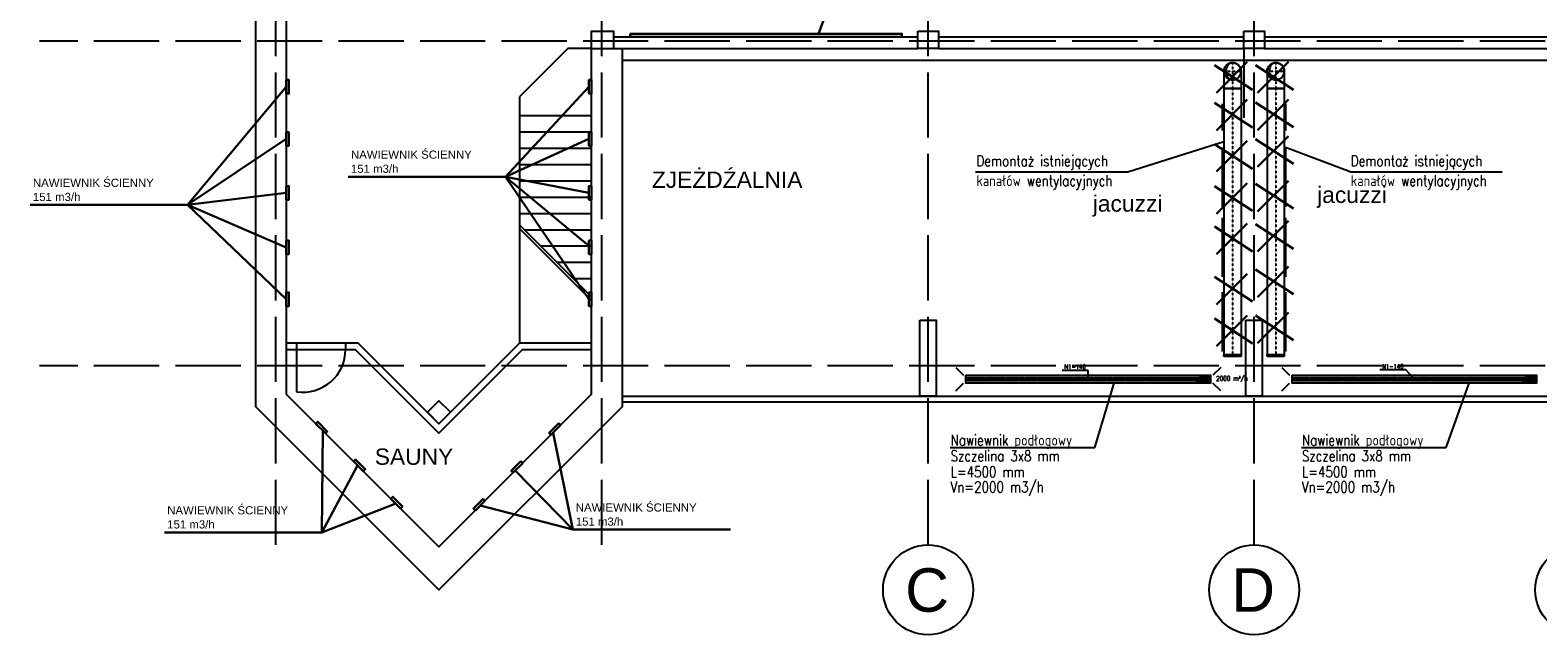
# Model space of a CAD drawing. Header units: millimetres. Extents: x -56303 to -45239, y -20463 to -4540.
# Tile 179 of 256: x -53875 to -51100, y -14470 to -13357. Entities that reach past the tile are written whole.
import ezdxf

# ---------------------------------------------------------------- set-up
doc = ezdxf.new("R2010")
doc.units = ezdxf.units.MM
for name, pattern in [('ACAD_ISO02W100', [15, 12, -3]), ('DASHDOT', [1, 0.5, -0.25, 0, -0.25]), ('DASHED', [19.05, 12.7, -6.35])]:
    doc.linetypes.add(name, pattern=pattern)
doc.layers.add('_HVAC_istenijace', color=250, linetype='Continuous', lineweight=30)
for name, color, linetype in [('_HVAC_opis', 3, 'Continuous'), ('_HVAC_podkład', 8, 'Continuous'), ('FLUID-demontaz', 7, 'Continuous'), ('FLUID-demontaz-SYM', 7, 'Continuous'), ('FLUID-N1', 7, 'Continuous'), ('FLUID-N1-80-NUM', 7, 'Continuous'), ('FLUID-N1-85-ARRGR', 7, 'Continuous')]:
    doc.layers.add(name, color=color, linetype=linetype)
doc.styles.add('DACH_SZACHTY_20_05_2011_JM_xref_CAD$0$OPIS1', font='ROMANS.SHX', dxfattribs={"width": 0.9})
doc.styles.add('FDBES', font='simplex.shx')
doc.styles.add('OPIS1', font='ROMANS.SHX', dxfattribs={"width": 0.9})
doc.styles.get("Standard").update_dxf_attribs({"font": 'arial.ttf'})
doc.dimstyles.new('FDBES', dxfattribs={"dimscale": 50, "dimtxt": 4, "dimasz": 2.5, "dimexe": 0.8, "dimexo": 2, "dimgap": 1, "dimtad": 1, "dimdsep": 46, "dimtxsty": 'FDBES', "dimcen": 2.5, "dimclrd": 4, "dimclre": 5, "dimadec": 0, "dimazin": 0, "dimtfac": 1, "dimtmove": 0, "dimatfit": 3, "dimfxl": 1, "dimarcsym": 0})
doc.dimstyles.new('wymiar', dxfattribs={"dimtxt": 8, "dimasz": 5, "dimexe": 0.1, "dimexo": 0.1, "dimgap": 1, "dimtad": 1, "dimdec": 0, "dimlfac": 10, "dimdsep": 46, "dimtxsty": 'OPIS1', "dimblk": 'OBLIQUE', "dimcen": 10, "dimclrd": 256, "dimclre": 256, "dimadec": 0, "dimazin": 0, "dimtfac": 1, "dimtdec": 0, "dimtmove": 0, "dimatfit": 3, "dimfxl": 1, "dimarcsym": 0})

# ---------------------------------------------------------------- blocks, each defined once
blk = doc.blocks.new('*U66')
at = {"color": 0, "linetype": 'ByBlock', "lineweight": -2}
blk.add_circle((0, 0), 158, dxfattribs=at)
at = {"color": 7, "linetype": 'DASHED'}
blk.add_ellipse((0, 0), major_axis=(0, 158), ratio=0.75, start_param=0, end_param=3.141593, dxfattribs=at)
blk = doc.blocks.new('*U65')
at = {"color": 0, "linetype": 'ByBlock', "lineweight": -2}
blk.add_circle((0, 0), 158, dxfattribs=at)
at = {"color": 7, "linetype": 'DASHED'}
blk.add_ellipse((0, 0), major_axis=(0, 158), ratio=0.75, start_param=0, end_param=3.141593, dxfattribs=at)
blk = doc.blocks.new('*U64')
at = {"color": 0, "linetype": 'ByBlock', "lineweight": -2}
for p, q in [((-78.75, 157.5), (236.25, 157.5)), ((-78.75, -157.5), (236.25, -157.5))]:
    blk.add_line(p, q, dxfattribs=at)
at = {"color": 200, "linetype": 'Continuous', "lineweight": -2}
blk.add_line((236.25, 157.5), (236.25, -157.5), dxfattribs=at)
at = {"color": 0, "linetype": 'ByBlock', "lineweight": -2}
blk.add_ellipse((-78.75, 0), major_axis=(0, 157.5), ratio=1, start_param=0, end_param=3.14159265, dxfattribs=at)
at = {"color": 7, "linetype": 'DASHED'}
blk.add_ellipse((-78.75, 0), major_axis=(0, 157.5), ratio=1, start_param=3.14159265, end_param=6.28318531, dxfattribs=at)
at = {"layer": 'FLUID-demontaz-SYM', "color": 7, "linetype": 'DASHDOT'}
for p, q in [((-236.25, 0), (236.25, 0)), ((-78.75, -157.5), (-78.75, 157.5))]:
    blk.add_line(p, q, dxfattribs=at)
blk = doc.blocks.new('*U63')
at = {"color": 200, "linetype": 'Continuous', "lineweight": -2}
for p, q in [((-2452, -157.5), (-2452, 157.5)), ((2452, 157.5), (2452, -157.5))]:
    blk.add_line(p, q, dxfattribs=at)
at = {"color": 0, "linetype": 'ByBlock', "lineweight": -2}
for p, q in [((-2452, 157.5), (2452, 157.5)), ((-2452, -157.5), (2452, -157.5))]:
    blk.add_line(p, q, dxfattribs=at)
at = {"layer": 'FLUID-demontaz-SYM', "color": 7, "linetype": 'DASHDOT'}
blk.add_line((-2452, 0), (2452, 0), dxfattribs=at)
blk = doc.blocks.new('*U62')
at = {"color": 0, "linetype": 'ByBlock', "lineweight": -2}
for p, q in [((-78.75, 157.5), (236.25, 157.5)), ((-78.75, -157.5), (236.25, -157.5))]:
    blk.add_line(p, q, dxfattribs=at)
at = {"color": 200, "linetype": 'Continuous', "lineweight": -2}
blk.add_line((236.25, 157.5), (236.25, -157.5), dxfattribs=at)
at = {"color": 0, "linetype": 'ByBlock', "lineweight": -2}
blk.add_ellipse((-78.75, 0), major_axis=(0, 157.5), ratio=1, start_param=0, end_param=3.14159265, dxfattribs=at)
at = {"color": 7, "linetype": 'DASHED'}
blk.add_ellipse((-78.75, 0), major_axis=(0, 157.5), ratio=1, start_param=3.14159265, end_param=6.28318531, dxfattribs=at)
at = {"layer": 'FLUID-demontaz-SYM', "color": 7, "linetype": 'DASHDOT'}
for p, q in [((-236.25, 0), (236.25, 0)), ((-78.75, -157.5), (-78.75, 157.5))]:
    blk.add_line(p, q, dxfattribs=at)
blk = doc.blocks.new('*U61')
at = {"color": 200, "linetype": 'Continuous', "lineweight": -2}
for p, q in [((-2452, -157.5), (-2452, 157.5)), ((2452, 157.5), (2452, -157.5))]:
    blk.add_line(p, q, dxfattribs=at)
at = {"color": 0, "linetype": 'ByBlock', "lineweight": -2}
for p, q in [((-2452, 157.5), (2452, 157.5)), ((-2452, -157.5), (2452, -157.5))]:
    blk.add_line(p, q, dxfattribs=at)
at = {"layer": 'FLUID-demontaz-SYM', "color": 7, "linetype": 'DASHDOT'}
blk.add_line((-2452, 0), (2452, 0), dxfattribs=at)
blk = doc.blocks.new('*U60')
at = {"color": 7, "linetype": 'Continuous'}
blk.add_line((-545, 25), (545, 25), dxfattribs=at)
at = {"color": 0, "linetype": 'ByBlock', "lineweight": -2}
for p, q in [((-545, 10), (545, 10)), ((-500, 0), (-500, 10)), ((500, 0), (500, 10))]:
    blk.add_line(p, q, dxfattribs=at)
blk = doc.blocks.new('*U59')
at = {"color": 7, "linetype": 'Continuous'}
blk.add_line((-545, 25), (545, 25), dxfattribs=at)
at = {"color": 0, "linetype": 'ByBlock', "lineweight": -2}
for p, q in [((-545, 10), (545, 10)), ((-500, 0), (-500, 10)), ((500, 0), (500, 10))]:
    blk.add_line(p, q, dxfattribs=at)
blk = doc.blocks.new('*U58')
at = {"color": 7, "linetype": 'Continuous'}
blk.add_line((-545, 25), (545, 25), dxfattribs=at)
at = {"color": 0, "linetype": 'ByBlock', "lineweight": -2}
for p, q in [((-545, 10), (545, 10)), ((-500, 0), (-500, 10)), ((500, 0), (500, 10))]:
    blk.add_line(p, q, dxfattribs=at)
blk = doc.blocks.new('*U57')
at = {"color": 200, "linetype": 'Continuous', "lineweight": -2}
blk.add_line((0, -157.5), (0, 157.5), dxfattribs=at)
at = {"color": 0, "linetype": 'ByBlock', "lineweight": -2}
for p, q in [((0, 157.5), (30, 157.5)), ((30, 157.5), (30, -157.5)), ((30, -157.5), (0, -157.5))]:
    blk.add_line(p, q, dxfattribs=at)
blk = doc.blocks.new('*U56')
at = {"color": 7, "linetype": 'Continuous'}
blk.add_line((-545, 25), (545, 25), dxfattribs=at)
at = {"color": 0, "linetype": 'ByBlock', "lineweight": -2}
for p, q in [((-545, 10), (545, 10)), ((-500, 0), (-500, 10)), ((500, 0), (500, 10))]:
    blk.add_line(p, q, dxfattribs=at)
blk = doc.blocks.new('*U55')
at = {"color": 7, "linetype": 'Continuous'}
blk.add_line((-545, 25), (545, 25), dxfattribs=at)
at = {"color": 0, "linetype": 'ByBlock', "lineweight": -2}
for p, q in [((-545, 10), (545, 10)), ((-500, 0), (-500, 10)), ((500, 0), (500, 10))]:
    blk.add_line(p, q, dxfattribs=at)
blk = doc.blocks.new('*U54')
at = {"color": 7, "linetype": 'Continuous'}
blk.add_line((-545, 25), (545, 25), dxfattribs=at)
at = {"color": 0, "linetype": 'ByBlock', "lineweight": -2}
for p, q in [((-545, 10), (545, 10)), ((-500, 0), (-500, 10)), ((500, 0), (500, 10))]:
    blk.add_line(p, q, dxfattribs=at)
blk = doc.blocks.new('*U53')
at = {"color": 200, "linetype": 'Continuous', "lineweight": -2}
blk.add_line((0, -157.5), (0, 157.5), dxfattribs=at)
at = {"color": 0, "linetype": 'ByBlock', "lineweight": -2}
for p, q in [((0, 157.5), (30, 157.5)), ((30, 157.5), (30, -157.5)), ((30, -157.5), (0, -157.5))]:
    blk.add_line(p, q, dxfattribs=at)
blk = doc.blocks.new('*U52')
at = {"color": 7, "linetype": 'Continuous'}
blk.add_line((-245, 25), (245, 25), dxfattribs=at)
at = {"color": 0, "linetype": 'ByBlock', "lineweight": -2}
for p, q in [((-245, 10), (245, 10)), ((-200, 0), (-200, 10)), ((200, 0), (200, 10))]:
    blk.add_line(p, q, dxfattribs=at)
blk = doc.blocks.new('*U51')
at = {"color": 7, "linetype": 'Continuous'}
blk.add_line((-245, 25), (245, 25), dxfattribs=at)
at = {"color": 0, "linetype": 'ByBlock', "lineweight": -2}
for p, q in [((-245, 10), (245, 10)), ((-200, 0), (-200, 10)), ((200, 0), (200, 10))]:
    blk.add_line(p, q, dxfattribs=at)
blk = doc.blocks.new('*U1091')
at = {"color": 7, "linetype": 'DASHED'}
for p, q in [((-2250, 31), (2250, 31)), ((-2250, -31), (-2250, 31)), ((-2250, 31), (2250, -31)), ((2250, 31), (-2250, -31)), ((2250, 31), (2250, -31)), ((2250, -31), (-2250, -31))]:
    blk.add_line(p, q, dxfattribs=at)
blk = doc.blocks.new('*U1097')
at = {"color": 7, "linetype": 'DASHED'}
for p, q in [((-2250, 31), (2250, 31)), ((-2250, -31), (-2250, 31)), ((-2250, 31), (2250, -31)), ((2250, 31), (-2250, -31)), ((2250, 31), (2250, -31)), ((2250, -31), (-2250, -31))]:
    blk.add_line(p, q, dxfattribs=at)
blk = doc.blocks.new('_Oblique')
at = {"color": 0, "linetype": 'ByBlock', "lineweight": -2}
blk.add_line((-0.5, -0.5), (0.5, 0.5), dxfattribs=at)

msp = doc.modelspace()

# ---------------------------------------------------------------- linework, layer by layer
at = {"layer": '_HVAC_istenijace'}
for p, q in [((-52384.88, -13256.93), (-52424.06, -13363.36)), ((-51695.28, -13421.04), (-51625.32, -13466.61)), ((-51691.53, -13471.92), (-51635.02, -13415.41)), ((-51619.7, -13421.04), (-51549.74, -13466.61)), ((-51615.95, -13471.92), (-51559.43, -13415.41)), ((-53585.07, -13678.46), (-53403.44, -13460.99)), ((-52999.89, -13626.62), (-52846.44, -13460.99)), ((-51695.28, -13490.4), (-51625.32, -13535.97)), ((-51691.53, -13541.28), (-51635.02, -13484.76)), ((-51619.7, -13489.83), (-51549.74, -13535.41)), ((-51615.95, -13540.71), (-51559.43, -13484.2)), ((-53585.07, -13678.46), (-53403.44, -13557.2)), ((-52999.89, -13626.62), (-52846.44, -13557.2)), ((-51691.53, -13617.34), (-51635.02, -13560.83)), ((-51619.7, -13557.41), (-51549.74, -13602.99)), ((-51615.95, -13608.29), (-51559.43, -13551.78)), ((-51695.28, -13566.46), (-51625.32, -13612.03)), ((-53289.46, -13626.62), (-52999.89, -13626.62)), ((-52999.89, -13626.62), (-52846.44, -13656.42)), ((-52999.89, -13626.62), (-52846.44, -13754.17)), ((-52999.89, -13626.62), (-52846.44, -13852.22)), ((-51695.28, -13644), (-51625.32, -13689.57)), ((-51691.53, -13694.88), (-51635.02, -13638.36)), ((-51619.7, -13639.58), (-51549.74, -13685.15)), ((-51615.95, -13690.46), (-51559.43, -13633.95)), ((-53585.07, -13678.46), (-53403.44, -13656.42)), ((-53874.65, -13678.46), (-53585.07, -13678.46)), ((-53585.07, -13678.46), (-53403.44, -13756.71)), ((-53585.07, -13678.46), (-53403.44, -13852.22)), ((-51695.28, -13718.53), (-51625.32, -13764.1)), ((-51691.53, -13769.41), (-51635.02, -13712.9)), ((-51619.7, -13713.74), (-51549.74, -13759.31)), ((-51615.95, -13764.62), (-51559.43, -13708.11)), ((-51695.28, -13810.92), (-51625.32, -13856.49)), ((-51691.53, -13861.8), (-51635.02, -13805.29)), ((-51619.7, -13797.54), (-51549.74, -13843.11)), ((-51615.95, -13848.41), (-51559.43, -13791.9)), ((-51695.28, -13887.91), (-51625.32, -13933.49)), ((-51691.53, -13938.79), (-51635.02, -13882.28)), ((-51619.7, -13882.24), (-51549.74, -13927.81)), ((-51615.95, -13933.12), (-51559.43, -13876.61)), ((-53337.96, -14281.35), (-53335.9, -14094.4)), ((-52875.79, -14276.15), (-52912.42, -14097.84)), ((-53337.96, -14281.35), (-53272.29, -14158.01)), ((-52875.79, -14276.15), (-52981.94, -14167.36)), ((-53337.96, -14281.35), (-53201.97, -14228.33)), ((-52875.79, -14276.15), (-53046.61, -14232.03)), ((-53627.54, -14281.35), (-53337.96, -14281.35)), ((-52875.79, -14276.15), (-52586.22, -14276.15))]:
    msp.add_line(p, q, dxfattribs=at)
for points in [[(-52770.52, -13363.36), (-52270.52, -13363.36), (-52270.52, -13368.86), (-52770.52, -13368.86)], [(-53403.44, -13448.49), (-53398.44, -13448.49), (-53398.44, -13473.49), (-53403.44, -13473.49)], [(-52841.44, -13448.49), (-52846.44, -13448.49), (-52846.44, -13473.49), (-52841.44, -13473.49)], [(-53403.44, -13544.7), (-53398.44, -13544.7), (-53398.44, -13569.7), (-53403.44, -13569.7)], [(-52841.44, -13544.7), (-52846.44, -13544.7), (-52846.44, -13569.7), (-52841.44, -13569.7)], [(-53403.44, -13643.92), (-53398.44, -13643.92), (-53398.44, -13668.92), (-53403.44, -13668.92)], [(-52841.44, -13643.92), (-52846.44, -13643.92), (-52846.44, -13668.92), (-52841.44, -13668.92)], [(-53403.44, -13744.21), (-53398.44, -13744.21), (-53398.44, -13769.21), (-53403.44, -13769.21)], [(-52841.44, -13744.21), (-52846.44, -13744.21), (-52846.44, -13769.21), (-52841.44, -13769.21)], [(-53403.44, -13839.72), (-53398.44, -13839.72), (-53398.44, -13864.72), (-53403.44, -13864.72)], [(-52841.44, -13839.72), (-52846.44, -13839.72), (-52846.44, -13864.72), (-52841.44, -13864.72)], [(-53349.03, -14081.27), (-53345.5, -14077.73), (-53327.82, -14095.41), (-53331.35, -14098.95)], [(-52902.14, -14080.48), (-52898.61, -14084.02), (-52916.28, -14101.7), (-52919.82, -14098.16)], [(-53279.3, -14151), (-53275.77, -14147.46), (-53258.09, -14165.14), (-53261.62, -14168.68)], [(-52971.86, -14150.2), (-52968.32, -14153.73), (-52986, -14171.41), (-52989.53, -14167.88)], [(-53210.81, -14219.49), (-53207.27, -14215.96), (-53189.59, -14233.64), (-53193.13, -14237.17)], [(-53041.31, -14219.65), (-53037.77, -14223.19), (-53055.45, -14240.87), (-53058.99, -14237.33)]]:
    msp.add_lwpolyline(points, close=True, dxfattribs=at)
at = {"layer": '_HVAC_opis'}
for p, q in [((-51641.44, -13390.86), (-51641.44, -13518.54)), ((-51855.05, -13617.42), (-51677.94, -13562.04)), ((-51446.02, -13617.42), (-51564.44, -13573.16)), ((-52134.87, -13617.42), (-51855.05, -13617.42)), ((-51446.02, -13617.42), (-51166.19, -13617.42)), ((-51915.46, -14125.35), (-51879.71, -14006.98)), ((-51269.06, -14125.35), (-51226.67, -14006.98)), ((-52181.65, -14125.35), (-51915.46, -14125.35)), ((-51535.24, -14125.35), (-51269.06, -14125.35))]:
    msp.add_line(p, q, dxfattribs=at)
for points in [[(-52152.63, -13991.78), (-51702.63, -13991.78), (-51702.63, -14006.98), (-52152.63, -14006.98)], [(-52152.63, -13997.38), (-51702.63, -13997.38), (-51702.63, -14001.38), (-52152.63, -14001.38)], [(-51552.63, -13991.78), (-51102.63, -13991.78), (-51102.63, -14006.98), (-51552.63, -14006.98)], [(-51552.63, -13997.38), (-51102.63, -13997.38), (-51102.63, -14001.38), (-51552.63, -14001.38)]]:
    msp.add_lwpolyline(points, close=True, dxfattribs=at)
at = {"layer": '_HVAC_podkład', "linetype": 'ACAD_ISO02W100', "ltscale": 10}
for p, q in [((-53422.44, -14304.55), (-53422.44, -9928.09)), ((-52822.44, -14304.55), (-52822.44, -9928.09)), ((-52222.44, -14304.55), (-52222.44, -9928.09)), ((-51622.44, -14304.55), (-51622.44, -9928.09)), ((-49287.21, -13377.36), (-53857.52, -13377.36)), ((-49287.21, -13974.86), (-53857.52, -13974.86))]:
    msp.add_line(p, q, dxfattribs=at)
at = {"layer": '_HVAC_podkład'}
for p, q in [((-52885.42, -13390.86), (-52973.4, -13478.84)), ((-52841.44, -13390.86), (-52885.42, -13390.86)), ((-52973.4, -13932.54), (-52973.4, -13478.84)), ((-52973.4, -13514.17), (-52841.44, -13514.17)), ((-52973.4, -13544.17), (-52841.44, -13544.17)), ((-52973.4, -13574.17), (-52841.44, -13574.17)), ((-52973.4, -13604.17), (-52841.44, -13604.17)), ((-52973.4, -13634.17), (-52841.44, -13634.17)), ((-52973.4, -13664.17), (-52841.44, -13664.17)), ((-52973.4, -13694.17), (-52841.44, -13694.17)), ((-52973.4, -13715.65), (-52841.44, -13847.61)), ((-52973.4, -13722.73), (-52841.44, -13854.68)), ((-52964.89, -13724.17), (-52841.44, -13724.17)), ((-52934.89, -13754.17), (-52841.44, -13754.17)), ((-52904.89, -13784.17), (-52841.44, -13784.17)), ((-52874.89, -13814.17), (-52841.44, -13814.17)), ((-52785.44, -14030.86), (-50459.44, -14030.86)), ((-52785.44, -14040.86), (-50459.44, -14040.86))]:
    msp.add_line(p, q, dxfattribs=at)
for points in [[(-53459.44, -13128.86), (-53459.44, -13228.86), (-53403.44, -13228.86), (-53403.44, -14026.86)], [(-53403.44, -14026.86), (-53122.44, -14307.86), (-52841.44, -14026.86), (-52841.44, -13390.86), (-52785.44, -13390.86), (-52785.44, -14050.05), (-53122.44, -14387.05), (-53459.44, -14050.05), (-53459.44, -13228.86)], [(-52841.44, -13390.86), (-52841.44, -13358.86), (-52801.44, -13358.86), (-52801.44, -13390.86)], [(-52801.44, -13368.86), (-52241.44, -13368.86)], [(-52203.44, -13368.86), (-51641.44, -13368.86)], [(-51603.44, -13368.86), (-51041.44, -13368.86)], [(-52785.44, -13390.86), (-52241.44, -13390.86)], [(-52203.44, -13390.86), (-51641.44, -13390.86)], [(-51603.44, -13390.86), (-51041.44, -13390.86)], [(-52785.44, -13411.86), (-50459.44, -13411.86)], [(-53403.44, -13932.54), (-53271.49, -13932.54), (-53122.44, -14081.58), (-52973.4, -13932.54), (-52841.44, -13932.54)], [(-53403.44, -13944.54), (-53276.46, -13944.54), (-53122.44, -14098.55), (-52968.43, -13944.54), (-52841.44, -13944.54)], [(-53384.25, -13932.54), (-53384.25, -14022.54)], [(-53384.25, -13932.54), (-53294.25, -13932.54), (-53294.25, -13944.54)]]:
    msp.add_lwpolyline(points, dxfattribs=at)
for points in [[(-52241.44, -13358.86), (-52203.44, -13358.86), (-52203.44, -13390.86), (-52241.44, -13390.86)], [(-51641.44, -13358.86), (-51603.44, -13358.86), (-51603.44, -13390.86), (-51641.44, -13390.86)], [(-52237.44, -13890.86), (-52207.44, -13890.86), (-52207.44, -14030.86), (-52237.44, -14030.86)], [(-51637.44, -13890.86), (-51607.44, -13890.86), (-51607.44, -14030.86), (-51637.44, -14030.86)], [(-53122.44, -14081.58), (-53101.23, -14060.37), (-53122.44, -14039.16), (-53143.66, -14060.37)]]:
    msp.add_lwpolyline(points, close=True, dxfattribs=at)
for centre in [(-52222.44, -14387.31), (-51622.44, -14387.31), (-51022.44, -14387.31)]:
    msp.add_circle(centre, 82.76, dxfattribs=at)
msp.add_arc((-53373.05, -13944.54), 78.8, 261.82877, 0, dxfattribs=at)
at = {"layer": 'FLUID-N1-80-NUM', "color": 3}
for p, q in [((-51928.02, -13983.23), (-51975.9, -13983.23)), ((-51343.39, -13982.35), (-51391.28, -13982.35))]:
    msp.add_line(p, q, dxfattribs=at)

# ---------------------------------------------------------------- block references
at = {"layer": 'FLUID-demontaz', "color": 200, "linetype": 'Continuous', "zscale": 0.1}
for name, p, xscale, yscale, rotation in [('*U64', (-51662.19, -13440.48), 0.1, 0.1, 270), ('*U66', (-51662.19, -13432.61), 0.1000000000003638, 0.09999999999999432, 359.9999999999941), ('*U62', (-51582.69, -13440.48), 0.1, 0.1, 270), ('*U65', (-51582.69, -13432.61), 0.1000000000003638, 0.09999999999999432, 359.9999999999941), ('*U63', (-51662.19, -13709.31), 0.1, 0.1, 270), ('*U61', (-51582.69, -13709.31), 0.1, 0.1, 270), ('*U52', (-51677.94, -13516.86), 0.1000000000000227, 0.1000000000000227, 90), ('*U51', (-51566.94, -13516.86), 0.1000000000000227, 0.1000000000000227, 270), ('*U60', (-51677.94, -13627.66), 0.1000000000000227, 0.1000000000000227, 90), ('*U56', (-51566.94, -13627.66), 0.1000000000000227, 0.1000000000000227, 270), ('*U59', (-51677.94, -13756.59), 0.1000000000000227, 0.1000000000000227, 90), ('*U55', (-51566.94, -13756.59), 0.1000000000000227, 0.1000000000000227, 270), ('*U58', (-51677.94, -13893.93), 0.1000000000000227, 0.1000000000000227, 90), ('*U54', (-51566.94, -13893.93), 0.1000000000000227, 0.1000000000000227, 270), ('*U57', (-51662.19, -13954.51), 0.1000000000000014, 0.1000000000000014, 270), ('*U53', (-51582.69, -13954.51), 0.1000000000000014, 0.1000000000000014, 270)]:
    msp.add_blockref(name, p, dxfattribs=dict(at, xscale=xscale, yscale=yscale, rotation=rotation))
at = {"layer": 'FLUID-N1', "color": 132, "linetype": 'Continuous', "xscale": 0.09999999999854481, "yscale": 0.09999999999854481, "zscale": 0.1}
for name, p in [('*U1091', (-51927.63, -13999.38)), ('*U1097', (-51327.63, -13999.38))]:
    msp.add_blockref(name, p, dxfattribs=at)

# ---------------------------------------------------------------- texts
at = {"layer": '_HVAC_istenijace', "char_height": 15, "width": 298.1284, "attachment_point": 1}
for s, insert in [('NAWIEWNIK ŚCIENNY', (-53284.35, -13578.49)), ('151 m3/h', (-53284.35, -13604.48)), ('NAWIEWNIK ŚCIENNY', (-53869.53, -13630.33)), ('151 m3/h', (-53869.53, -13656.33)), ('NAWIEWNIK ŚCIENNY', (-53622.42, -14233.22)), ('NAWIEWNIK ŚCIENNY', (-52870.68, -14228.02)), ('151 m3/h', (-53622.42, -14259.21)), ('151 m3/h', (-52870.68, -14254.01))]:
    msp.add_mtext(s, dxfattribs=dict(at, insert=insert))
at = {"layer": '_HVAC_opis', "style": 'DACH_SZACHTY_20_05_2011_JM_xref_CAD$0$OPIS1', "width": 0.8}
for s, p in [('Demontaż istniejących ', (-52133.52, -13607.52)), ('Demontaż istniejących ', (-51444.66, -13607.52)), ('kanałów wentylacyjnych', (-52133.52, -13644.03)), ('kanałów wentylacyjnych', (-51444.66, -13644.03)), ('Nawiewnik podłogowy', (-52180.93, -14121.57)), ('Nawiewnik podłogowy', (-51534.52, -14121.57)), ('Szczelina 3x8 mm', (-52180.93, -14150.6)), ('Szczelina 3x8 mm', (-51534.52, -14150.6)), ('L=4500 mm', (-52180.93, -14179.97)), ('L=4500 mm', (-51534.52, -14179.97)), ('Vn=2000 m3/h', (-52180.93, -14207.82)), ('Vn=2000 m3/h', (-51534.52, -14207.82))]:
    msp.add_text(s, height=20, rotation=0.00025, dxfattribs=at).set_placement(p)
at = {"layer": '_HVAC_podkład'}
for s, p in [('C', (-52264.66, -14427.56)), ('D', (-51664.66, -14427.56))]:
    msp.add_text(s, height=80, dxfattribs=at).set_placement(p)
at = {"layer": '_HVAC_podkład', "char_height": 30, "width": 97.1794, "attachment_point": 1}
for s, insert in [('ZJEŻDŹALNIA ', (-52730.66, -13617.12)), ('jacuzzi', (-51506.47, -13644.98)), ('jacuzzi', (-51919.36, -13660.99)), ('SAUNY', (-53240.53, -14126.99))]:
    msp.add_mtext(s, dxfattribs=dict(at, insert=insert))
at = {"layer": 'FLUID-N1-80-NUM', "color": 6, "char_height": 8, "attachment_point": 5, "style": 'OPIS1'}
for insert in [(-51951.96, -13983.23), (-51367.33, -13982.35)]:
    msp.add_mtext('N1-146\\P ', dxfattribs=dict(at, insert=insert))
at = {"layer": 'FLUID-N1-85-ARRGR', "color": 3, "insert": (-51663.36, -13999.38), "char_height": 8.5, "attachment_point": 5, "style": 'OPIS1'}
msp.add_mtext('2000 m{\\A2;\\H0.5x;3}/h\\P', dxfattribs=at)

# ---------------------------------------------------------------- leaders
at = {"layer": 'FLUID-N1-80-NUM', "color": 3}
for points in [[(-51927.63, -13999.38), (-51928.02, -13983.23)], [(-51327.63, -13999.38), (-51343.39, -13982.35)]]:
    msp.add_leader(points, dimstyle='wymiar', override={"dimscale": 0.1, "dimclrd": 3, "dimclre": 3}, dxfattribs=at)
at = {"layer": 'FLUID-N1-85-ARRGR', "color": 3}
for points in [[(-52171.24, -13977.67), (-52157.1, -13991.81)], [(-51684.02, -13977.67), (-51698.16, -13991.81)], [(-51571.24, -13977.67), (-51557.1, -13991.81)], [(-52171.24, -14021.1), (-52157.1, -14006.96)], [(-51684.02, -14021.1), (-51698.16, -14006.96)], [(-51571.24, -14021.1), (-51557.1, -14006.96)]]:
    msp.add_leader(points, dimstyle='FDBES', override={"dimscale": 3, "dimclrd": 3}, dxfattribs=at)

doc.saveas('drawing.dxf')
